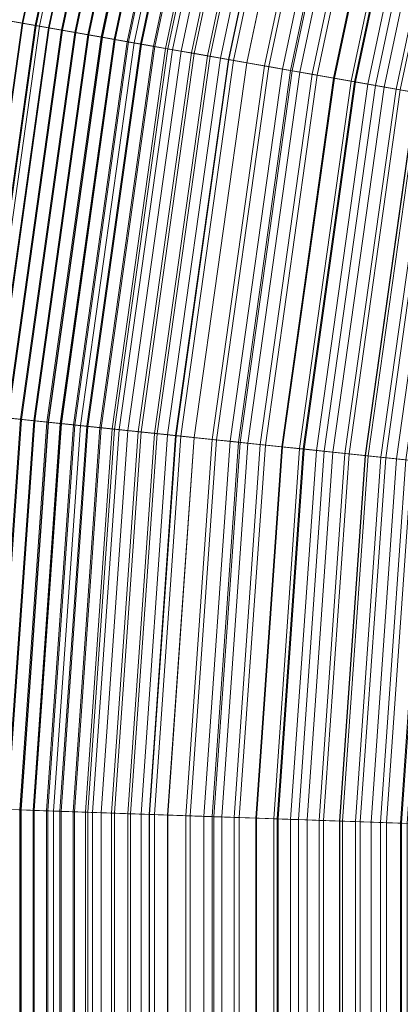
# Model space of a CAD drawing. Header units: centimetres. Extents: x -6.39 to 0.8, y 3.58 to 10.78.
# Tile 95 of 256: x -5.21 to -5.04, y 7.18 to 7.61. Entities that reach past the tile are written whole.
import ezdxf

# ---------------------------------------------------------------- set-up
doc = ezdxf.new("R2010")
doc.units = ezdxf.units.CM
doc.header["$LTSCALE"] = 2.54
doc.layers.add('Lucido design-1', color=7, linetype='Continuous')

# ---------------------------------------------------------------- blocks, each defined once
blk = doc.blocks.new('Gruppo-1')
at = {"color": 142, "linetype": 'Continuous', "lineweight": 9}
for points in [[(-4.91018, 10.09045, -13.70234), (-5.10811, 9.93581, -13.70234), (-2.79635, 7.18076, -13.70234), (-2.79623, 7.18085, -13.70234)], [(-5.10811, 9.93581, -13.70234), (-5.29478, 9.76774, -13.70234), (-2.79646, 7.18066, -13.70234), (-2.79635, 7.18076, -13.70234)], [(-5.29478, 9.76774, -13.70234), (-5.46926, 9.58705, -13.70234), (-2.79657, 7.18055, -13.70234), (-2.79646, 7.18066, -13.70234)], [(-5.46926, 9.58705, -13.70234), (-5.63072, 9.39464, -13.70234), (-2.79666, 7.18043, -13.70234), (-2.79657, 7.18055, -13.70234)], [(-5.63072, 9.39464, -13.70234), (-5.77836, 9.19143, -13.70234), (-2.79675, 7.18031, -13.70234), (-2.79666, 7.18043, -13.70234)], [(-5.77836, 9.19143, -13.70234), (-5.91146, 8.97841, -13.70234), (-2.79683, 7.18018, -13.70234), (-2.79675, 7.18031, -13.70234)], [(-5.91146, 8.97841, -13.70234), (-6.02938, 8.75664, -13.70234), (-2.7969, 7.18005, -13.70234), (-2.79683, 7.18018, -13.70234)], [(-6.02938, 8.75664, -13.70234), (-6.13155, 8.52717, -13.70234), (-2.79696, 7.17991, -13.70234), (-2.7969, 7.18005, -13.70234)], [(-6.13155, 8.52717, -13.70234), (-6.21746, 8.29114, -13.70234), (-2.79702, 7.17977, -13.70234), (-2.79696, 7.17991, -13.70234)], [(-6.21746, 8.29114, -13.70234), (-6.28669, 8.04969, -13.70234), (-2.79706, 7.17962, -13.70234), (-2.79702, 7.17977, -13.70234)], [(-6.28669, 8.04969, -13.70234), (-6.33891, 7.804, -13.70234), (-2.79709, 7.17948, -13.70234), (-2.79706, 7.17962, -13.70234)], [(-5.68037, 7.89852, -15.25036), (-5.72353, 7.69549, -15.25036), (-4.85206, 7.54182, -15.25036), (-4.82174, 7.68444, -15.25036)], [(-4.82174, 7.68444, -15.14925), (-4.85206, 7.54182, -15.14925), (-5.72353, 7.69549, -15.14925), (-5.68037, 7.89852, -15.14925)], [(-6.33891, 7.804, -13.70234), (-6.37387, 7.55526, -13.70234), (-2.79711, 7.17933, -13.70234), (-2.79709, 7.17948, -13.70234)], [(-5.16131, 7.7691, -13.00317), (-5.1967, 7.60259, -13.00317), (-5.22401, 7.60741, -13.01224), (-5.18822, 7.77581, -13.01224)], [(-5.17426, 7.77233, -14.5565), (-5.20985, 7.60491, -14.5565), (-5.21555, 7.60592, -14.55403), (-5.17988, 7.77373, -14.55403)], [(-5.1797, 7.77368, -14.43697), (-5.21536, 7.60588, -14.43697), (-5.20962, 7.60487, -14.43997), (-5.17404, 7.77227, -14.43997)], [(-5.16865, 7.77093, -14.55897), (-5.20415, 7.60391, -14.55897), (-5.20985, 7.60491, -14.5565), (-5.17426, 7.77233, -14.5565)], [(-5.17404, 7.77227, -14.43997), (-5.20962, 7.60487, -14.43997), (-5.20388, 7.60386, -14.44298), (-5.16838, 7.77086, -14.44298)], [(-5.16303, 7.76953, -14.56145), (-5.19845, 7.6029, -14.56145), (-5.20415, 7.60391, -14.55897), (-5.16865, 7.77093, -14.55897)], [(-5.16838, 7.77086, -14.44298), (-5.20388, 7.60386, -14.44298), (-5.19815, 7.60285, -14.446), (-5.16273, 7.76945, -14.446)], [(-5.15742, 7.76813, -14.56393), (-5.19276, 7.6019, -14.56393), (-5.19845, 7.6029, -14.56145), (-5.16303, 7.76953, -14.56145)], [(-5.16273, 7.76945, -14.446), (-5.19815, 7.60285, -14.446), (-5.19241, 7.60184, -14.44902), (-5.15709, 7.76805, -14.44902)], [(-5.13437, 7.76238, -12.99419), (-5.16936, 7.59777, -12.99419), (-5.1967, 7.60259, -13.00317), (-5.16131, 7.7691, -13.00317)], [(-5.15181, 7.76673, -14.56641), (-5.18706, 7.60089, -14.56641), (-5.19276, 7.6019, -14.56393), (-5.15742, 7.76813, -14.56393)], [(-5.15709, 7.76805, -14.44902), (-5.19241, 7.60184, -14.44902), (-5.18669, 7.60083, -14.45205), (-5.15144, 7.76664, -14.45205)], [(-5.1462, 7.76533, -14.5689), (-5.18137, 7.59989, -14.5689), (-5.18706, 7.60089, -14.56641), (-5.15181, 7.76673, -14.56641)], [(-5.15144, 7.76664, -14.45205), (-5.18669, 7.60083, -14.45205), (-5.18096, 7.59982, -14.45509), (-5.1458, 7.76523, -14.45509)], [(-5.14059, 7.76393, -14.57138), (-5.17568, 7.59889, -14.57138), (-5.18137, 7.59989, -14.5689), (-5.1462, 7.76533, -14.5689)], [(-5.1458, 7.76523, -14.45509), (-5.18096, 7.59982, -14.45509), (-5.17524, 7.59881, -14.45813), (-5.14016, 7.76383, -14.45813)], [(-5.13499, 7.76254, -14.57388), (-5.16999, 7.59788, -14.57388), (-5.17568, 7.59889, -14.57138), (-5.14059, 7.76393, -14.57138)], [(-5.14016, 7.76383, -14.45813), (-5.17524, 7.59881, -14.45813), (-5.16952, 7.5978, -14.46118), (-5.13453, 7.76242, -14.46118)], [(-5.12938, 7.76114, -14.57637), (-5.1643, 7.59688, -14.57637), (-5.16999, 7.59788, -14.57388), (-5.13499, 7.76254, -14.57388)], [(-5.13453, 7.76242, -14.46118), (-5.16952, 7.5978, -14.46118), (-5.1638, 7.59679, -14.46424), (-5.1289, 7.76102, -14.46424)], [(-5.1074, 7.75566, -12.9853), (-5.14199, 7.59295, -12.9853), (-5.16936, 7.59777, -12.99419), (-5.13437, 7.76238, -12.99419)], [(-5.12378, 7.75974, -14.57887), (-5.15861, 7.59588, -14.57887), (-5.1643, 7.59688, -14.57637), (-5.12938, 7.76114, -14.57637)], [(-5.12911, 7.76107, -14.57649), (-5.16402, 7.59683, -14.57649), (-5.1556, 7.59535, -14.58268), (-5.12081, 7.759, -14.58268)], [(-5.07277, 7.74702, -14.49515), (-5.10684, 7.58675, -14.49515), (-5.16402, 7.59683, -14.57649), (-5.12911, 7.76107, -14.57649)], [(-5.1289, 7.76102, -14.46424), (-5.1638, 7.59679, -14.46424), (-5.15809, 7.59579, -14.4673), (-5.12327, 7.75961, -14.4673)], [(-5.11817, 7.75834, -14.58137), (-5.15292, 7.59487, -14.58137), (-5.15861, 7.59588, -14.57887), (-5.12378, 7.75974, -14.57887)], [(-5.12327, 7.75961, -14.4673), (-5.15809, 7.59579, -14.4673), (-5.15238, 7.59478, -14.47037), (-5.11764, 7.75821, -14.47037)], [(-5.12081, 7.759, -14.58268), (-5.1556, 7.59535, -14.58268), (-5.14725, 7.59387, -14.58899), (-5.11259, 7.75695, -14.58899)], [(-5.11817, 7.75834, -14.58137), (-5.15292, 7.59487, -14.58137), (-5.11817, 7.75834, -14.58137)], [(-5.11817, 7.75834, -14.58137), (-5.15292, 7.59487, -14.58137), (-5.15292, 7.59487, -14.58137)], [(-5.07277, 7.74702, -14.49515), (-5.10684, 7.58675, -14.49515), (-5.15292, 7.59487, -14.58137), (-5.11817, 7.75834, -14.58137)], [(-5.11764, 7.75821, -14.47037), (-5.15238, 7.59478, -14.47037), (-5.14668, 7.59377, -14.47344), (-5.11202, 7.75681, -14.47344)], [(-5.11259, 7.75695, -14.58899), (-5.14725, 7.59387, -14.58899), (-5.139, 7.59242, -14.59541), (-5.10446, 7.75492, -14.59541)], [(-5.11202, 7.75681, -14.47344), (-5.14668, 7.59377, -14.47344), (-5.14098, 7.59277, -14.47652), (-5.1064, 7.75541, -14.47652)], [(-5.08041, 7.74893, -12.97652), (-5.11459, 7.58811, -12.97652), (-5.14199, 7.59295, -12.9853), (-5.1074, 7.75566, -12.9853)], [(-5.1064, 7.75541, -14.47652), (-5.14098, 7.59277, -14.47652), (-5.13528, 7.59176, -14.47961), (-5.10079, 7.75401, -14.47961)], [(-5.10446, 7.75492, -14.59541), (-5.139, 7.59242, -14.59541), (-5.13083, 7.59098, -14.60195), (-5.09641, 7.75292, -14.60195)], [(-5.10079, 7.75401, -14.47961), (-5.13528, 7.59176, -14.47961), (-5.12958, 7.59076, -14.48271), (-5.09518, 7.75261, -14.48271)], [(-5.09641, 7.75292, -14.60195), (-5.13083, 7.59098, -14.60195), (-5.12276, 7.58956, -14.60861), (-5.08845, 7.75093, -14.60861)], [(-5.09518, 7.75261, -14.48271), (-5.12958, 7.59076, -14.48271), (-5.12389, 7.58976, -14.48581), (-5.08957, 7.75121, -14.48581)], [(-5.08957, 7.75121, -14.48581), (-5.12389, 7.58976, -14.48581), (-5.1182, 7.58875, -14.48892), (-5.08397, 7.74982, -14.48892)], [(-5.08845, 7.75093, -14.60861), (-5.12276, 7.58956, -14.60861), (-5.11477, 7.58815, -14.61538), (-5.08059, 7.74897, -14.61538)], [(-5.08397, 7.74982, -14.48892), (-5.1182, 7.58875, -14.48892), (-5.11252, 7.58775, -14.49203), (-5.07837, 7.74842, -14.49203)], [(-5.08059, 7.74897, -14.61538), (-5.11477, 7.58815, -14.61538), (-5.10688, 7.58676, -14.62226), (-5.07281, 7.74703, -14.62226)], [(-5.05338, 7.74219, -12.96783), (-5.08716, 7.58328, -12.96783), (-5.11459, 7.58811, -12.97652), (-5.08041, 7.74893, -12.97652)], [(-5.07837, 7.74842, -14.49203), (-5.11252, 7.58775, -14.49203), (-5.10684, 7.58675, -14.49515), (-5.07277, 7.74702, -14.49515)], [(-5.07281, 7.74703, -14.62226), (-5.10688, 7.58676, -14.62226), (-5.09909, 7.58538, -14.62926), (-5.06513, 7.74512, -14.62926)], [(-5.06337, 7.74468, -14.50216), (-5.0973, 7.58507, -14.50216), (-5.10684, 7.58675, -14.49515), (-5.07277, 7.74702, -14.49515)], [(-5.06513, 7.74512, -14.62926), (-5.09909, 7.58538, -14.62926), (-5.09139, 7.58402, -14.63636), (-5.05755, 7.74323, -14.63636)], [(-5.05407, 7.74236, -14.5093), (-5.08786, 7.5834, -14.5093), (-5.0973, 7.58507, -14.50216), (-5.06337, 7.74468, -14.50216)], [(-5.05755, 7.74323, -14.63636), (-5.09139, 7.58402, -14.63636), (-5.08379, 7.58268, -14.64357), (-5.05006, 7.74136, -14.64357)], [(-5.04486, 7.74007, -14.51657), (-5.07851, 7.58175, -14.51657), (-5.08786, 7.5834, -14.5093), (-5.05407, 7.74236, -14.5093)], [(-5.02632, 7.73544, -12.95923), (-5.05969, 7.57844, -12.95923), (-5.08716, 7.58328, -12.96783), (-5.05338, 7.74219, -12.96783)], [(-5.05006, 7.74136, -14.64357), (-5.08379, 7.58268, -14.64357), (-5.07629, 7.58136, -14.65089), (-5.04267, 7.73952, -14.65089)], [(-5.03576, 7.7378, -14.52397), (-5.06927, 7.58012, -14.52397), (-5.07851, 7.58175, -14.51657), (-5.04486, 7.74007, -14.51657)], [(-5.04267, 7.73952, -14.65089), (-5.07629, 7.58136, -14.65089), (-5.06889, 7.58006, -14.65831), (-5.03538, 7.7377, -14.65831)], [(-5.02675, 7.73555, -14.53151), (-5.06013, 7.57851, -14.53151), (-5.06927, 7.58012, -14.52397), (-5.03576, 7.7378, -14.52397)], [(-5.03538, 7.7377, -14.65831), (-5.06889, 7.58006, -14.65831), (-5.06159, 7.57877, -14.66584), (-5.02819, 7.73591, -14.66584)], [(-5.02819, 7.73591, -14.66584), (-5.06159, 7.57877, -14.66584), (-5.0544, 7.5775, -14.67347), (-5.02111, 7.73414, -14.67347)], [(-5.01785, 7.73333, -14.53917), (-5.05109, 7.57692, -14.53917), (-5.06013, 7.57851, -14.53151), (-5.02675, 7.73555, -14.53151)], [(-4.99924, 7.72869, -12.95074), (-5.0322, 7.57359, -12.95074), (-5.05969, 7.57844, -12.95923), (-5.02632, 7.73544, -12.95923)], [(-5.02111, 7.73414, -14.67347), (-5.0544, 7.5775, -14.67347), (-5.04731, 7.57625, -14.6812), (-5.01412, 7.7324, -14.6812)], [(-5.00905, 7.73114, -14.54696), (-5.04216, 7.57534, -14.54696), (-5.05109, 7.57692, -14.53917), (-5.01785, 7.73333, -14.53917)], [(-5.01412, 7.7324, -14.6812), (-5.04731, 7.57625, -14.6812), (-5.04033, 7.57502, -14.68903), (-5.00724, 7.73069, -14.68903)], [(-5.00036, 7.72897, -14.55487), (-5.03334, 7.57379, -14.55487), (-5.04216, 7.57534, -14.54696), (-5.00905, 7.73114, -14.54696)], [(-5.00724, 7.73069, -14.68903), (-5.04033, 7.57502, -14.68903), (-5.03346, 7.57381, -14.69695), (-5.00047, 7.729, -14.69695)], [(-5.72353, 7.69549, -15.25036), (-5.75242, 7.48994, -15.25036), (-4.87235, 7.39744, -15.25036), (-4.85206, 7.54182, -15.25036)], [(-4.85206, 7.54182, -15.14925), (-4.87235, 7.39744, -15.14925), (-5.75242, 7.48994, -15.14925), (-5.72353, 7.69549, -15.14925)], [(-5.1967, 7.60259, -13.00317), (-5.22039, 7.43403, -13.00317), (-5.24797, 7.43692, -13.01224), (-5.22401, 7.60741, -13.01224)], [(-5.20415, 7.60391, -14.55897), (-5.22791, 7.43482, -14.55897), (-5.23367, 7.43542, -14.5565), (-5.20985, 7.60491, -14.5565)], [(-5.20962, 7.60487, -14.43997), (-5.23344, 7.4354, -14.43997), (-5.22764, 7.43479, -14.44298), (-5.20388, 7.60386, -14.44298)], [(-5.19845, 7.6029, -14.56145), (-5.22216, 7.43421, -14.56145), (-5.22791, 7.43482, -14.55897), (-5.20415, 7.60391, -14.55897)], [(-5.20388, 7.60386, -14.44298), (-5.22764, 7.43479, -14.44298), (-5.22185, 7.43418, -14.446), (-5.19815, 7.60285, -14.446)], [(-5.19276, 7.6019, -14.56393), (-5.21641, 7.43361, -14.56393), (-5.22216, 7.43421, -14.56145), (-5.19845, 7.6029, -14.56145)], [(-5.19815, 7.60285, -14.446), (-5.22185, 7.43418, -14.446), (-5.21606, 7.43357, -14.44902), (-5.19241, 7.60184, -14.44902)], [(-5.16936, 7.59777, -12.99419), (-5.19278, 7.43112, -12.99419), (-5.22039, 7.43403, -13.00317), (-5.1967, 7.60259, -13.00317)], [(-5.18706, 7.60089, -14.56641), (-5.21066, 7.433, -14.56641), (-5.21641, 7.43361, -14.56393), (-5.19276, 7.6019, -14.56393)], [(-5.19241, 7.60184, -14.44902), (-5.21606, 7.43357, -14.44902), (-5.21028, 7.43296, -14.45205), (-5.18669, 7.60083, -14.45205)], [(-5.18137, 7.59989, -14.5689), (-5.20491, 7.4324, -14.5689), (-5.21066, 7.433, -14.56641), (-5.18706, 7.60089, -14.56641)], [(-5.18669, 7.60083, -14.45205), (-5.21028, 7.43296, -14.45205), (-5.2045, 7.43235, -14.45509), (-5.18096, 7.59982, -14.45509)], [(-5.17568, 7.59889, -14.57138), (-5.19916, 7.43179, -14.57138), (-5.20491, 7.4324, -14.5689), (-5.18137, 7.59989, -14.5689)], [(-5.18096, 7.59982, -14.45509), (-5.2045, 7.43235, -14.45509), (-5.19872, 7.43175, -14.45813), (-5.17524, 7.59881, -14.45813)], [(-5.16999, 7.59788, -14.57388), (-5.19341, 7.43119, -14.57388), (-5.19916, 7.43179, -14.57138), (-5.17568, 7.59889, -14.57138)], [(-5.17524, 7.59881, -14.45813), (-5.19872, 7.43175, -14.45813), (-5.19294, 7.43114, -14.46118), (-5.16952, 7.5978, -14.46118)], [(-5.1643, 7.59688, -14.57637), (-5.18767, 7.43059, -14.57637), (-5.19341, 7.43119, -14.57388), (-5.16999, 7.59788, -14.57388)], [(-5.16952, 7.5978, -14.46118), (-5.19294, 7.43114, -14.46118), (-5.18717, 7.43053, -14.46424), (-5.1638, 7.59679, -14.46424)], [(-5.14199, 7.59295, -12.9853), (-5.16514, 7.42822, -12.9853), (-5.19278, 7.43112, -12.99419), (-5.16936, 7.59777, -12.99419)], [(-5.15861, 7.59588, -14.57887), (-5.18192, 7.42998, -14.57887), (-5.18767, 7.43059, -14.57637), (-5.1643, 7.59688, -14.57637)], [(-5.16402, 7.59683, -14.57649), (-5.18739, 7.43056, -14.57649), (-5.17888, 7.42966, -14.58268), (-5.1556, 7.59535, -14.58268)], [(-5.10684, 7.58675, -14.49515), (-5.12964, 7.42449, -14.49515), (-5.18739, 7.43056, -14.57649), (-5.16402, 7.59683, -14.57649)], [(-5.1638, 7.59679, -14.46424), (-5.18717, 7.43053, -14.46424), (-5.1814, 7.42993, -14.4673), (-5.15809, 7.59579, -14.4673)], [(-5.15292, 7.59487, -14.58137), (-5.17618, 7.42938, -14.58137), (-5.18192, 7.42998, -14.57887), (-5.15861, 7.59588, -14.57887)], [(-5.15809, 7.59579, -14.4673), (-5.1814, 7.42993, -14.4673), (-5.17564, 7.42932, -14.47037), (-5.15238, 7.59478, -14.47037)], [(-5.1556, 7.59535, -14.58268), (-5.17888, 7.42966, -14.58268), (-5.17046, 7.42878, -14.58899), (-5.14725, 7.59387, -14.58899)], [(-5.15292, 7.59487, -14.58137), (-5.17618, 7.42938, -14.58137), (-5.15292, 7.59487, -14.58137)], [(-5.15292, 7.59487, -14.58137), (-5.17618, 7.42938, -14.58137), (-5.17618, 7.42938, -14.58137)], [(-5.10684, 7.58675, -14.49515), (-5.12964, 7.42449, -14.49515), (-5.17618, 7.42938, -14.58137), (-5.15292, 7.59487, -14.58137)], [(-5.15238, 7.59478, -14.47037), (-5.17564, 7.42932, -14.47037), (-5.16987, 7.42872, -14.47344), (-5.14668, 7.59377, -14.47344)], [(-5.14725, 7.59387, -14.58899), (-5.17046, 7.42878, -14.58899), (-5.16212, 7.4279, -14.59541), (-5.139, 7.59242, -14.59541)], [(-5.14668, 7.59377, -14.47344), (-5.16987, 7.42872, -14.47344), (-5.16412, 7.42811, -14.47652), (-5.14098, 7.59277, -14.47652)], [(-5.11459, 7.58811, -12.97652), (-5.13747, 7.42531, -12.97652), (-5.16514, 7.42822, -12.9853), (-5.14199, 7.59295, -12.9853)], [(-5.14098, 7.59277, -14.47652), (-5.16412, 7.42811, -14.47652), (-5.15836, 7.42751, -14.47961), (-5.13528, 7.59176, -14.47961)], [(-5.139, 7.59242, -14.59541), (-5.16212, 7.4279, -14.59541), (-5.15387, 7.42703, -14.60195), (-5.13083, 7.59098, -14.60195)], [(-5.13528, 7.59176, -14.47961), (-5.15836, 7.42751, -14.47961), (-5.15261, 7.4269, -14.48271), (-5.12958, 7.59076, -14.48271)], [(-5.13083, 7.59098, -14.60195), (-5.15387, 7.42703, -14.60195), (-5.14572, 7.42618, -14.60861), (-5.12276, 7.58956, -14.60861)], [(-5.12958, 7.59076, -14.48271), (-5.15261, 7.4269, -14.48271), (-5.14686, 7.4263, -14.48581), (-5.12389, 7.58976, -14.48581)], [(-5.12389, 7.58976, -14.48581), (-5.14686, 7.4263, -14.48581), (-5.14112, 7.42569, -14.48892), (-5.1182, 7.58875, -14.48892)], [(-5.12276, 7.58956, -14.60861), (-5.14572, 7.42618, -14.60861), (-5.13766, 7.42533, -14.61538), (-5.11477, 7.58815, -14.61538)], [(-5.1182, 7.58875, -14.48892), (-5.14112, 7.42569, -14.48892), (-5.13538, 7.42509, -14.49203), (-5.11252, 7.58775, -14.49203)], [(-5.11477, 7.58815, -14.61538), (-5.13766, 7.42533, -14.61538), (-5.12969, 7.42449, -14.62226), (-5.10688, 7.58676, -14.62226)], [(-5.08716, 7.58328, -12.96783), (-5.10977, 7.4224, -12.96783), (-5.13747, 7.42531, -12.97652), (-5.11459, 7.58811, -12.97652)], [(-5.11252, 7.58775, -14.49203), (-5.13538, 7.42509, -14.49203), (-5.12964, 7.42449, -14.49515), (-5.10684, 7.58675, -14.49515)], [(-5.10688, 7.58676, -14.62226), (-5.12969, 7.42449, -14.62226), (-5.12182, 7.42366, -14.62926), (-5.09909, 7.58538, -14.62926)], [(-5.0973, 7.58507, -14.50216), (-5.12001, 7.42347, -14.50216), (-5.12964, 7.42449, -14.49515), (-5.10684, 7.58675, -14.49515)], [(-5.09909, 7.58538, -14.62926), (-5.12182, 7.42366, -14.62926), (-5.11404, 7.42285, -14.63636), (-5.09139, 7.58402, -14.63636)], [(-5.08786, 7.5834, -14.5093), (-5.11047, 7.42247, -14.5093), (-5.12001, 7.42347, -14.50216), (-5.0973, 7.58507, -14.50216)], [(-5.09139, 7.58402, -14.63636), (-5.11404, 7.42285, -14.63636), (-5.10637, 7.42204, -14.64357), (-5.08379, 7.58268, -14.64357)], [(-5.07851, 7.58175, -14.51657), (-5.10104, 7.42148, -14.51657), (-5.11047, 7.42247, -14.5093), (-5.08786, 7.5834, -14.5093)], [(-5.05969, 7.57844, -12.95923), (-5.08203, 7.41948, -12.95923), (-5.10977, 7.4224, -12.96783), (-5.08716, 7.58328, -12.96783)], [(-5.08379, 7.58268, -14.64357), (-5.10637, 7.42204, -14.64357), (-5.09879, 7.42124, -14.65089), (-5.07629, 7.58136, -14.65089)], [(-5.06927, 7.58012, -14.52397), (-5.0917, 7.4205, -14.52397), (-5.10104, 7.42148, -14.51657), (-5.07851, 7.58175, -14.51657)], [(-5.07629, 7.58136, -14.65089), (-5.09879, 7.42124, -14.65089), (-5.09132, 7.42046, -14.65831), (-5.06889, 7.58006, -14.65831)], [(-5.06013, 7.57851, -14.53151), (-5.08247, 7.41953, -14.53151), (-5.0917, 7.4205, -14.52397), (-5.06927, 7.58012, -14.52397)], [(-5.06889, 7.58006, -14.65831), (-5.09132, 7.42046, -14.65831), (-5.08395, 7.41968, -14.66584), (-5.06159, 7.57877, -14.66584)], [(-5.06159, 7.57877, -14.66584), (-5.08395, 7.41968, -14.66584), (-5.07669, 7.41892, -14.67347), (-5.0544, 7.5775, -14.67347)], [(-5.05109, 7.57692, -14.53917), (-5.07335, 7.41857, -14.53917), (-5.08247, 7.41953, -14.53151), (-5.06013, 7.57851, -14.53151)], [(-5.0322, 7.57359, -12.95074), (-5.05427, 7.41657, -12.95074), (-5.08203, 7.41948, -12.95923), (-5.05969, 7.57844, -12.95923)], [(-5.0544, 7.5775, -14.67347), (-5.07669, 7.41892, -14.67347), (-5.06953, 7.41817, -14.6812), (-5.04731, 7.57625, -14.6812)], [(-5.04216, 7.57534, -14.54696), (-5.06433, 7.41762, -14.54696), (-5.07335, 7.41857, -14.53917), (-5.05109, 7.57692, -14.53917)], [(-5.04731, 7.57625, -14.6812), (-5.06953, 7.41817, -14.6812), (-5.06248, 7.41743, -14.68903), (-5.04033, 7.57502, -14.68903)], [(-5.03334, 7.57379, -14.55487), (-5.05542, 7.41669, -14.55487), (-5.06433, 7.41762, -14.54696), (-5.04216, 7.57534, -14.54696)], [(-5.04033, 7.57502, -14.68903), (-5.06248, 7.41743, -14.68903), (-5.05554, 7.4167, -14.69695), (-5.03346, 7.57381, -14.69695)], [(-5.03346, 7.57381, -14.69695), (-5.05554, 7.4167, -14.69695), (-5.04871, 7.41598, -14.70498), (-5.0267, 7.57262, -14.70498)], [(-5.02463, 7.57225, -14.56291), (-5.04662, 7.41576, -14.56291), (-5.05542, 7.41669, -14.55487), (-5.03334, 7.57379, -14.55487)], [(-5.00468, 7.56874, -12.94234), (-5.02648, 7.41364, -12.94234), (-5.05427, 7.41657, -12.95074), (-5.0322, 7.57359, -12.95074)], [(-5.0267, 7.57262, -14.70498), (-5.04871, 7.41598, -14.70498), (-5.04199, 7.41527, -14.7131), (-5.02004, 7.57144, -14.7131)], [(-5.01603, 7.57074, -14.57107), (-5.03794, 7.41485, -14.57107), (-5.04662, 7.41576, -14.56291), (-5.02463, 7.57225, -14.56291)], [(-5.02004, 7.57144, -14.7131), (-5.04199, 7.41527, -14.7131), (-5.03539, 7.41458, -14.72131), (-5.0135, 7.57029, -14.72131)], [(-6.37387, 7.55526, -13.70234), (-6.39139, 7.30469, -13.70234), (-2.79712, 7.17918, -13.70234), (-2.79711, 7.17933, -13.70234)], [(-5.75242, 7.48994, -15.25036), (-5.7669, 7.28288, -15.25036), (-4.88252, 7.252, -15.25036), (-4.87235, 7.39744, -15.25036)], [(-4.87235, 7.39744, -15.14925), (-4.88252, 7.252, -15.14925), (-5.7669, 7.28288, -15.14925), (-5.75242, 7.48994, -15.14925)], [(-5.19278, 7.43112, -12.99419), (-5.20452, 7.26325, -12.99419), (-5.23227, 7.26421, -13.00317), (-5.22039, 7.43403, -13.00317)], [(-5.20491, 7.4324, -14.5689), (-5.21671, 7.26367, -14.5689), (-5.22248, 7.26387, -14.56641), (-5.21066, 7.433, -14.56641)], [(-5.21028, 7.43296, -14.45205), (-5.2221, 7.26386, -14.45205), (-5.21629, 7.26366, -14.45509), (-5.2045, 7.43235, -14.45509)], [(-5.19916, 7.43179, -14.57138), (-5.21093, 7.26347, -14.57138), (-5.21671, 7.26367, -14.5689), (-5.20491, 7.4324, -14.5689)], [(-5.2045, 7.43235, -14.45509), (-5.21629, 7.26366, -14.45509), (-5.21048, 7.26345, -14.45813), (-5.19872, 7.43175, -14.45813)], [(-5.19341, 7.43119, -14.57388), (-5.20515, 7.26327, -14.57388), (-5.21093, 7.26347, -14.57138), (-5.19916, 7.43179, -14.57138)], [(-5.19872, 7.43175, -14.45813), (-5.21048, 7.26345, -14.45813), (-5.20468, 7.26325, -14.46118), (-5.19294, 7.43114, -14.46118)], [(-5.18767, 7.43059, -14.57637), (-5.19938, 7.26307, -14.57637), (-5.20515, 7.26327, -14.57388), (-5.19341, 7.43119, -14.57388)], [(-5.19294, 7.43114, -14.46118), (-5.20468, 7.26325, -14.46118), (-5.19888, 7.26305, -14.46424), (-5.18717, 7.43053, -14.46424)], [(-5.16514, 7.42822, -12.9853), (-5.17675, 7.26228, -12.9853), (-5.20452, 7.26325, -12.99419), (-5.19278, 7.43112, -12.99419)], [(-5.18192, 7.42998, -14.57887), (-5.19361, 7.26286, -14.57887), (-5.19938, 7.26307, -14.57637), (-5.18767, 7.43059, -14.57637)], [(-5.18739, 7.43056, -14.57649), (-5.19911, 7.26306, -14.57649), (-5.19055, 7.26276, -14.58268), (-5.17888, 7.42966, -14.58268)], [(-5.12964, 7.42449, -14.49515), (-5.14107, 7.26103, -14.49515), (-5.19911, 7.26306, -14.57649), (-5.18739, 7.43056, -14.57649)], [(-5.18717, 7.43053, -14.46424), (-5.19888, 7.26305, -14.46424), (-5.19308, 7.26285, -14.4673), (-5.1814, 7.42993, -14.4673)], [(-5.17618, 7.42938, -14.58137), (-5.18784, 7.26266, -14.58137), (-5.19361, 7.26286, -14.57887), (-5.18192, 7.42998, -14.57887)], [(-5.1814, 7.42993, -14.4673), (-5.19308, 7.26285, -14.4673), (-5.18729, 7.26264, -14.47037), (-5.17564, 7.42932, -14.47037)], [(-5.17888, 7.42966, -14.58268), (-5.19055, 7.26276, -14.58268), (-5.18209, 7.26246, -14.58899), (-5.17046, 7.42878, -14.58899)], [(-5.17618, 7.42938, -14.58137), (-5.18784, 7.26266, -14.58137), (-5.17618, 7.42938, -14.58137)], [(-5.17618, 7.42938, -14.58137), (-5.18784, 7.26266, -14.58137), (-5.18784, 7.26266, -14.58137)], [(-5.12964, 7.42449, -14.49515), (-5.14107, 7.26103, -14.49515), (-5.18784, 7.26266, -14.58137), (-5.17618, 7.42938, -14.58137)], [(-5.17564, 7.42932, -14.47037), (-5.18729, 7.26264, -14.47037), (-5.1815, 7.26244, -14.47344), (-5.16987, 7.42872, -14.47344)], [(-5.17046, 7.42878, -14.58899), (-5.18209, 7.26246, -14.58899), (-5.17371, 7.26217, -14.59541), (-5.16212, 7.4279, -14.59541)], [(-5.16987, 7.42872, -14.47344), (-5.1815, 7.26244, -14.47344), (-5.17572, 7.26224, -14.47652), (-5.16412, 7.42811, -14.47652)], [(-5.13747, 7.42531, -12.97652), (-5.14894, 7.2613, -12.97652), (-5.17675, 7.26228, -12.9853), (-5.16514, 7.42822, -12.9853)], [(-5.16412, 7.42811, -14.47652), (-5.17572, 7.26224, -14.47652), (-5.16993, 7.26204, -14.47961), (-5.15836, 7.42751, -14.47961)], [(-5.16212, 7.4279, -14.59541), (-5.17371, 7.26217, -14.59541), (-5.16542, 7.26188, -14.60195), (-5.15387, 7.42703, -14.60195)], [(-5.15836, 7.42751, -14.47961), (-5.16993, 7.26204, -14.47961), (-5.16415, 7.26184, -14.48271), (-5.15261, 7.4269, -14.48271)], [(-5.15387, 7.42703, -14.60195), (-5.16542, 7.26188, -14.60195), (-5.15723, 7.26159, -14.60861), (-5.14572, 7.42618, -14.60861)], [(-5.15261, 7.4269, -14.48271), (-5.16415, 7.26184, -14.48271), (-5.15838, 7.26163, -14.48581), (-5.14686, 7.4263, -14.48581)], [(-5.14686, 7.4263, -14.48581), (-5.15838, 7.26163, -14.48581), (-5.15261, 7.26143, -14.48892), (-5.14112, 7.42569, -14.48892)], [(-5.14572, 7.42618, -14.60861), (-5.15723, 7.26159, -14.60861), (-5.14912, 7.26131, -14.61538), (-5.13766, 7.42533, -14.61538)], [(-5.14112, 7.42569, -14.48892), (-5.15261, 7.26143, -14.48892), (-5.14684, 7.26123, -14.49203), (-5.13538, 7.42509, -14.49203)], [(-5.13766, 7.42533, -14.61538), (-5.14912, 7.26131, -14.61538), (-5.14112, 7.26103, -14.62226), (-5.12969, 7.42449, -14.62226)], [(-5.10977, 7.4224, -12.96783), (-5.1211, 7.26033, -12.96783), (-5.14894, 7.2613, -12.97652), (-5.13747, 7.42531, -12.97652)], [(-5.13538, 7.42509, -14.49203), (-5.14684, 7.26123, -14.49203), (-5.14107, 7.26103, -14.49515), (-5.12964, 7.42449, -14.49515)], [(-5.12969, 7.42449, -14.62226), (-5.14112, 7.26103, -14.62226), (-5.13321, 7.26076, -14.62926), (-5.12182, 7.42366, -14.62926)], [(-5.12001, 7.42347, -14.50216), (-5.13139, 7.26069, -14.50216), (-5.14107, 7.26103, -14.49515), (-5.12964, 7.42449, -14.49515)], [(-5.12182, 7.42366, -14.62926), (-5.13321, 7.26076, -14.62926), (-5.1254, 7.26048, -14.63636), (-5.11404, 7.42285, -14.63636)], [(-5.11047, 7.42247, -14.5093), (-5.12181, 7.26036, -14.5093), (-5.13139, 7.26069, -14.50216), (-5.12001, 7.42347, -14.50216)], [(-5.11404, 7.42285, -14.63636), (-5.1254, 7.26048, -14.63636), (-5.11768, 7.26021, -14.64357), (-5.10637, 7.42204, -14.64357)], [(-5.10104, 7.42148, -14.51657), (-5.11233, 7.26003, -14.51657), (-5.12181, 7.26036, -14.5093), (-5.11047, 7.42247, -14.5093)], [(-5.08203, 7.41948, -12.95923), (-5.09323, 7.25936, -12.95923), (-5.1211, 7.26033, -12.96783), (-5.10977, 7.4224, -12.96783)], [(-5.10637, 7.42204, -14.64357), (-5.11768, 7.26021, -14.64357), (-5.11007, 7.25995, -14.65089), (-5.09879, 7.42124, -14.65089)], [(-5.0917, 7.4205, -14.52397), (-5.10295, 7.2597, -14.52397), (-5.11233, 7.26003, -14.51657), (-5.10104, 7.42148, -14.51657)], [(-5.09879, 7.42124, -14.65089), (-5.11007, 7.25995, -14.65089), (-5.10256, 7.25969, -14.65831), (-5.09132, 7.42046, -14.65831)], [(-5.08247, 7.41953, -14.53151), (-5.09367, 7.25937, -14.53151), (-5.10295, 7.2597, -14.52397), (-5.0917, 7.4205, -14.52397)], [(-5.09132, 7.42046, -14.65831), (-5.10256, 7.25969, -14.65831), (-5.09516, 7.25943, -14.66584), (-5.08395, 7.41968, -14.66584)], [(-5.08395, 7.41968, -14.66584), (-5.09516, 7.25943, -14.66584), (-5.08786, 7.25917, -14.67347), (-5.07669, 7.41892, -14.67347)], [(-5.07335, 7.41857, -14.53917), (-5.0845, 7.25905, -14.53917), (-5.09367, 7.25937, -14.53151), (-5.08247, 7.41953, -14.53151)], [(-5.05427, 7.41657, -12.95074), (-5.06533, 7.25839, -12.95074), (-5.09323, 7.25936, -12.95923), (-5.08203, 7.41948, -12.95923)], [(-5.07669, 7.41892, -14.67347), (-5.08786, 7.25917, -14.67347), (-5.08067, 7.25892, -14.6812), (-5.06953, 7.41817, -14.6812)], [(-5.06433, 7.41762, -14.54696), (-5.07544, 7.25874, -14.54696), (-5.0845, 7.25905, -14.53917), (-5.07335, 7.41857, -14.53917)], [(-5.06953, 7.41817, -14.6812), (-5.08067, 7.25892, -14.6812), (-5.07358, 7.25867, -14.68903), (-5.06248, 7.41743, -14.68903)], [(-5.05542, 7.41669, -14.55487), (-5.06649, 7.25843, -14.55487), (-5.07544, 7.25874, -14.54696), (-5.06433, 7.41762, -14.54696)], [(-5.06248, 7.41743, -14.68903), (-5.07358, 7.25867, -14.68903), (-5.06661, 7.25843, -14.69695), (-5.05554, 7.4167, -14.69695)], [(-5.05554, 7.4167, -14.69695), (-5.06661, 7.25843, -14.69695), (-5.05974, 7.25819, -14.70498), (-5.04871, 7.41598, -14.70498)], [(-5.04662, 7.41576, -14.56291), (-5.05765, 7.25812, -14.56291), (-5.06649, 7.25843, -14.55487), (-5.05542, 7.41669, -14.55487)], [(-5.02648, 7.41364, -12.94234), (-5.03741, 7.25741, -12.94234), (-5.06533, 7.25839, -12.95074), (-5.05427, 7.41657, -12.95074)], [(-5.04871, 7.41598, -14.70498), (-5.05974, 7.25819, -14.70498), (-5.05299, 7.25795, -14.7131), (-5.04199, 7.41527, -14.7131)], [(-5.03794, 7.41485, -14.57107), (-5.04892, 7.25781, -14.57107), (-5.05765, 7.25812, -14.56291), (-5.04662, 7.41576, -14.56291)], [(-5.04199, 7.41527, -14.7131), (-5.05299, 7.25795, -14.7131), (-5.04636, 7.25772, -14.72131), (-5.03539, 7.41458, -14.72131)], [(-5.02936, 7.41395, -14.57935), (-5.0403, 7.25751, -14.57935), (-5.04892, 7.25781, -14.57107), (-5.03794, 7.41485, -14.57107)], [(-5.03539, 7.41458, -14.72131), (-5.04636, 7.25772, -14.72131), (-5.03983, 7.25749, -14.72961), (-5.0289, 7.4139, -14.72961)], [(-6.39139, 7.30469, -13.70234), (-6.39139, 7.05351, -13.70234), (-2.79712, 7.17903, -13.70234), (-2.79712, 7.17918, -13.70234)], [(-5.7669, 7.28288, -15.25036), (-5.7669, 7.07532, -15.25036), (-4.88252, 7.1062, -15.25036), (-4.88252, 7.252, -15.25036)], [(-4.88252, 7.252, -15.14925), (-4.88252, 7.1062, -15.14925), (-5.7669, 7.07532, -15.14925), (-5.7669, 7.28288, -15.14925)], [(-5.20452, 7.26325, -12.99419), (-5.20452, 7.09496, -12.99419), (-5.23227, 7.09399, -13.00317), (-5.23227, 7.26421, -13.00317)], [(-5.20515, 7.26327, -14.57388), (-5.20515, 7.09494, -14.57388), (-5.21093, 7.09473, -14.57138), (-5.21093, 7.26347, -14.57138)], [(-5.21048, 7.26345, -14.45813), (-5.21048, 7.09475, -14.45813), (-5.20468, 7.09495, -14.46118), (-5.20468, 7.26325, -14.46118)], [(-5.19938, 7.26307, -14.57637), (-5.19938, 7.09514, -14.57637), (-5.20515, 7.09494, -14.57388), (-5.20515, 7.26327, -14.57388)], [(-5.20468, 7.26325, -14.46118), (-5.20468, 7.09495, -14.46118), (-5.19888, 7.09516, -14.46424), (-5.19888, 7.26305, -14.46424)], [(-5.17675, 7.26228, -12.9853), (-5.17675, 7.09593, -12.9853), (-5.20452, 7.09496, -12.99419), (-5.20452, 7.26325, -12.99419)], [(-5.19361, 7.26286, -14.57887), (-5.19361, 7.09534, -14.57887), (-5.19938, 7.09514, -14.57637), (-5.19938, 7.26307, -14.57637)], [(-5.19911, 7.26306, -14.57649), (-5.19911, 7.09515, -14.57649), (-5.19055, 7.09545, -14.58268), (-5.19055, 7.26276, -14.58268)], [(-5.14107, 7.26103, -14.49515), (-5.14107, 7.09717, -14.49515), (-5.19911, 7.09515, -14.57649), (-5.19911, 7.26306, -14.57649)], [(-5.19888, 7.26305, -14.46424), (-5.19888, 7.09516, -14.46424), (-5.19308, 7.09536, -14.4673), (-5.19308, 7.26285, -14.4673)], [(-5.18784, 7.26266, -14.58137), (-5.18784, 7.09554, -14.58137), (-5.19361, 7.09534, -14.57887), (-5.19361, 7.26286, -14.57887)], [(-5.19308, 7.26285, -14.4673), (-5.19308, 7.09536, -14.4673), (-5.18729, 7.09556, -14.47037), (-5.18729, 7.26264, -14.47037)], [(-5.19055, 7.26276, -14.58268), (-5.19055, 7.09545, -14.58268), (-5.18209, 7.09574, -14.58899), (-5.18209, 7.26246, -14.58899)], [(-5.18784, 7.26266, -14.58137), (-5.18784, 7.09554, -14.58137), (-5.18784, 7.26266, -14.58137)], [(-5.18784, 7.26266, -14.58137), (-5.18784, 7.09554, -14.58137), (-5.18784, 7.09554, -14.58137)], [(-5.14107, 7.26103, -14.49515), (-5.14107, 7.09717, -14.49515), (-5.18784, 7.09554, -14.58137), (-5.18784, 7.26266, -14.58137)], [(-5.18729, 7.26264, -14.47037), (-5.18729, 7.09556, -14.47037), (-5.1815, 7.09576, -14.47344), (-5.1815, 7.26244, -14.47344)], [(-5.18209, 7.26246, -14.58899), (-5.18209, 7.09574, -14.58899), (-5.17371, 7.09603, -14.59541), (-5.17371, 7.26217, -14.59541)], [(-5.1815, 7.26244, -14.47344), (-5.1815, 7.09576, -14.47344), (-5.17572, 7.09596, -14.47652), (-5.17572, 7.26224, -14.47652)], [(-5.14894, 7.2613, -12.97652), (-5.14894, 7.0969, -12.97652), (-5.17675, 7.09593, -12.9853), (-5.17675, 7.26228, -12.9853)], [(-5.17572, 7.26224, -14.47652), (-5.17572, 7.09596, -14.47652), (-5.16993, 7.09617, -14.47961), (-5.16993, 7.26204, -14.47961)], [(-5.17371, 7.26217, -14.59541), (-5.17371, 7.09603, -14.59541), (-5.16542, 7.09632, -14.60195), (-5.16542, 7.26188, -14.60195)], [(-5.16993, 7.26204, -14.47961), (-5.16993, 7.09617, -14.47961), (-5.16415, 7.09637, -14.48271), (-5.16415, 7.26184, -14.48271)], [(-5.16542, 7.26188, -14.60195), (-5.16542, 7.09632, -14.60195), (-5.15723, 7.09661, -14.60861), (-5.15723, 7.26159, -14.60861)], [(-5.16415, 7.26184, -14.48271), (-5.16415, 7.09637, -14.48271), (-5.15838, 7.09657, -14.48581), (-5.15838, 7.26163, -14.48581)], [(-5.15838, 7.26163, -14.48581), (-5.15838, 7.09657, -14.48581), (-5.15261, 7.09677, -14.48892), (-5.15261, 7.26143, -14.48892)], [(-5.15723, 7.26159, -14.60861), (-5.15723, 7.09661, -14.60861), (-5.14912, 7.09689, -14.61538), (-5.14912, 7.26131, -14.61538)], [(-5.15261, 7.26143, -14.48892), (-5.15261, 7.09677, -14.48892), (-5.14684, 7.09697, -14.49203), (-5.14684, 7.26123, -14.49203)], [(-5.14912, 7.26131, -14.61538), (-5.14912, 7.09689, -14.61538), (-5.14112, 7.09717, -14.62226), (-5.14112, 7.26103, -14.62226)], [(-5.1211, 7.26033, -12.96783), (-5.1211, 7.09787, -12.96783), (-5.14894, 7.0969, -12.97652), (-5.14894, 7.2613, -12.97652)], [(-5.14684, 7.26123, -14.49203), (-5.14684, 7.09697, -14.49203), (-5.14107, 7.09717, -14.49515), (-5.14107, 7.26103, -14.49515)], [(-5.14112, 7.26103, -14.62226), (-5.14112, 7.09717, -14.62226), (-5.13321, 7.09745, -14.62926), (-5.13321, 7.26076, -14.62926)], [(-5.13139, 7.26069, -14.50216), (-5.13139, 7.09751, -14.50216), (-5.14107, 7.09717, -14.49515), (-5.14107, 7.26103, -14.49515)], [(-5.13321, 7.26076, -14.62926), (-5.13321, 7.09745, -14.62926), (-5.1254, 7.09772, -14.63636), (-5.1254, 7.26048, -14.63636)], [(-5.12181, 7.26036, -14.5093), (-5.12181, 7.09785, -14.5093), (-5.13139, 7.09751, -14.50216), (-5.13139, 7.26069, -14.50216)], [(-5.1254, 7.26048, -14.63636), (-5.1254, 7.09772, -14.63636), (-5.11768, 7.09799, -14.64357), (-5.11768, 7.26021, -14.64357)], [(-5.11233, 7.26003, -14.51657), (-5.11233, 7.09818, -14.51657), (-5.12181, 7.09785, -14.5093), (-5.12181, 7.26036, -14.5093)], [(-5.09323, 7.25936, -12.95923), (-5.09323, 7.09884, -12.95923), (-5.1211, 7.09787, -12.96783), (-5.1211, 7.26033, -12.96783)], [(-5.11768, 7.26021, -14.64357), (-5.11768, 7.09799, -14.64357), (-5.11007, 7.09826, -14.65089), (-5.11007, 7.25995, -14.65089)], [(-5.10295, 7.2597, -14.52397), (-5.10295, 7.09851, -14.52397), (-5.11233, 7.09818, -14.51657), (-5.11233, 7.26003, -14.51657)], [(-5.11007, 7.25995, -14.65089), (-5.11007, 7.09826, -14.65089), (-5.10256, 7.09852, -14.65831), (-5.10256, 7.25969, -14.65831)], [(-5.09367, 7.25937, -14.53151), (-5.09367, 7.09883, -14.53151), (-5.10295, 7.09851, -14.52397), (-5.10295, 7.2597, -14.52397)], [(-5.10256, 7.25969, -14.65831), (-5.10256, 7.09852, -14.65831), (-5.09516, 7.09878, -14.66584), (-5.09516, 7.25943, -14.66584)], [(-5.09516, 7.25943, -14.66584), (-5.09516, 7.09878, -14.66584), (-5.08786, 7.09903, -14.67347), (-5.08786, 7.25917, -14.67347)], [(-5.0845, 7.25905, -14.53917), (-5.0845, 7.09915, -14.53917), (-5.09367, 7.09883, -14.53151), (-5.09367, 7.25937, -14.53151)], [(-5.06533, 7.25839, -12.95074), (-5.06533, 7.09982, -12.95074), (-5.09323, 7.09884, -12.95923), (-5.09323, 7.25936, -12.95923)], [(-5.08786, 7.25917, -14.67347), (-5.08786, 7.09903, -14.67347), (-5.08067, 7.09928, -14.6812), (-5.08067, 7.25892, -14.6812)], [(-5.07544, 7.25874, -14.54696), (-5.07544, 7.09947, -14.54696), (-5.0845, 7.09915, -14.53917), (-5.0845, 7.25905, -14.53917)], [(-5.08067, 7.25892, -14.6812), (-5.08067, 7.09928, -14.6812), (-5.07358, 7.09953, -14.68903), (-5.07358, 7.25867, -14.68903)], [(-5.06649, 7.25843, -14.55487), (-5.06649, 7.09978, -14.55487), (-5.07544, 7.09947, -14.54696), (-5.07544, 7.25874, -14.54696)], [(-5.07358, 7.25867, -14.68903), (-5.07358, 7.09953, -14.68903), (-5.06661, 7.09977, -14.69695), (-5.06661, 7.25843, -14.69695)], [(-5.06661, 7.25843, -14.69695), (-5.06661, 7.09977, -14.69695), (-5.05974, 7.10001, -14.70498), (-5.05974, 7.25819, -14.70498)], [(-5.05765, 7.25812, -14.56291), (-5.05765, 7.10009, -14.56291), (-5.06649, 7.09978, -14.55487), (-5.06649, 7.25843, -14.55487)], [(-5.03741, 7.25741, -12.94234), (-5.03741, 7.10079, -12.94234), (-5.06533, 7.09982, -12.95074), (-5.06533, 7.25839, -12.95074)], [(-5.05974, 7.25819, -14.70498), (-5.05974, 7.10001, -14.70498), (-5.05299, 7.10025, -14.7131), (-5.05299, 7.25795, -14.7131)], [(-5.04892, 7.25781, -14.57107), (-5.04892, 7.10039, -14.57107), (-5.05765, 7.10009, -14.56291), (-5.05765, 7.25812, -14.56291)], [(-5.05299, 7.25795, -14.7131), (-5.05299, 7.10025, -14.7131), (-5.04636, 7.10048, -14.72131), (-5.04636, 7.25772, -14.72131)], [(-5.0403, 7.25751, -14.57935), (-5.0403, 7.10069, -14.57935), (-5.04892, 7.10039, -14.57107), (-5.04892, 7.25781, -14.57107)], [(-5.04636, 7.25772, -14.72131), (-5.04636, 7.10048, -14.72131), (-5.03983, 7.10071, -14.72961), (-5.03983, 7.25749, -14.72961)]]:
    blk.add_3dface(points, dxfattribs=at)

msp = doc.modelspace()

# ---------------------------------------------------------------- block references
at = {"layer": 'Lucido design-1', "color": 7}
msp.add_blockref('Gruppo-1', (0, 0), dxfattribs=at)

doc.saveas('drawing.dxf')
